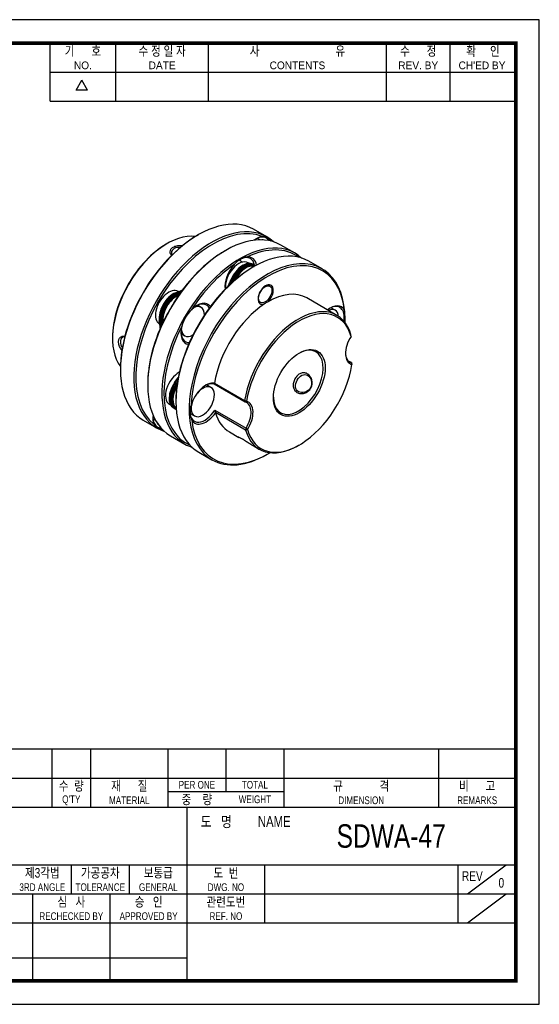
# Model space of a CAD drawing. Header units: millimetres. Extents: x 0 to 297, y 0 to 210.
# Tile 2 of 2: x 186 to 297, y 0 to 210. Entities that reach past the tile are written whole.
import ezdxf
from ezdxf.enums import TextEntityAlignment as Align

# ---------------------------------------------------------------- set-up
doc = ezdxf.new("R2010")
doc.units = ezdxf.units.MM
doc.header["$LTSCALE"] = 5
doc.layers.get('0').update_dxf_attribs({"linetype": 'CONTINUOUS'})
doc.layers.add('BM', color=2, linetype='CONTINUOUS')
doc.layers.add('D', color=7, linetype='CONTINUOUS')
doc.styles.get("Standard").update_dxf_attribs({"font": 'Gulim.ttf', "width": 0.8, "height": 3})

msp = doc.modelspace()

# ---------------------------------------------------------------- linework, layer by layer
for p, q in [((192.71392, 192.64074), (192.71392, 205)), ((206.72109, 192.64074), (206.72109, 205)), ((226.49591, 192.64074), (226.49591, 205)), ((264.39765, 192.64074), (264.39765, 205)), ((277.99284, 192.64074), (277.99284, 205)), ((192.71392, 198.82037), (291.58802, 198.82037)), ((198.25647, 194.97648), (199.49239, 197.11716)), ((200.72832, 194.97648), (199.49239, 197.11716)), ((200.72832, 194.97648), (198.25647, 194.97648)), ((192.71392, 192.64074), (291.58802, 192.64074)), ((292, 54.43705), (147.8086, 54.43705)), ((193.1259, 54.43705), (193.1259, 42.07779)), ((201.36541, 54.43705), (201.36541, 42.07779)), ((217.84443, 54.43705), (217.84443, 42.07779)), ((230.20369, 54.43705), (230.20369, 45.37359)), ((242.56295, 54.43705), (242.56295, 42.07779)), ((275.52098, 54.43705), (275.52098, 42.07779)), ((147.8086, 48.25742), (292, 48.25742)), ((217.84443, 45.37359), (242.56295, 45.37359)), ((147.8086, 42.07779), (292, 42.07779)), ((221.96418, 5), (221.96418, 42.07779)), ((147.8086, 29.71852), (292, 29.71852)), ((197.24565, 29.71852), (197.24565, 23.53889)), ((209.60492, 29.71852), (209.60492, 23.53889)), ((238.4432, 29.71852), (238.4432, 17.35926)), ((279.64074, 29.71852), (279.64074, 17.35926)), ((281.70061, 23.53889), (289.94012, 29.71852)), ((147.8086, 23.53889), (221.96418, 23.53889)), ((189.00615, 23.53889), (189.00615, 5)), ((205.48516, 23.53889), (205.48516, 5)), ((221.96418, 23.53889), (292, 23.53889)), ((281.70061, 17.35926), (289.94012, 23.53889)), ((147.8086, 17.35926), (292, 17.35926)), ((147.8086, 9.87984), (221.96418, 9.87984))]:
    msp.add_line(p, q)
msp.add_lwpolyline([(297, 210), (0, 210), (0, 0), (297, 0)], close=True)
msp.add_lwpolyline([(292, 205, 0.8, 0.8, 0), (5, 205, 0.8, 0.8, 0), (5, 5, 0.8, 0.8, 0), (292, 5, 0.8, 0.8, 0)], format="xyseb", close=True)
at = {"layer": 'BM', "ltscale": 25.4}
for p, q in [((224.34162, 164.1291), (224.12949, 164.00663)), ((238.92005, 163.66004), (236.09162, 165.29303)), ((217.69482, 162.25116), (217.48269, 162.12869)), ((223.75593, 163.78604), (223.74726, 163.79104)), ((237.48378, 163.0459), (236.88084, 163.394)), ((244.93046, 160.18993), (241.8899, 161.9454)), ((230.1399, 160.78147), (230.04362, 160.72588)), ((233.70011, 158.28934), (233.01499, 158.68489)), ((235.13183, 158.04008), (234.91836, 158.16333)), ((236.1706, 157.71949), (235.95847, 157.84197)), ((236.38273, 157.59702), (236.1706, 157.71949)), ((236.51798, 157.51894), (236.38273, 157.59702)), ((250.72874, 156.84229), (247.90031, 158.47529)), ((236.15031, 157.31136), (235.93818, 157.18888)), ((231.55562, 154.52981), (231.34348, 154.65229)), ((231.76775, 154.40734), (231.55562, 154.52981)), ((231.939, 154.30847), (231.76775, 154.40734)), ((219.43383, 151.74024), (219.64596, 151.61777)), ((219.85809, 151.49529), (219.64596, 151.61777)), ((220.07022, 151.37282), (219.85809, 151.49529)), ((220.10222, 152.00786), (220.00718, 152.06273)), ((239.57521, 153.16529), (239.46914, 153.22653)), ((237.46914, 149.76243), (237.57521, 149.70119)), ((253.87554, 146.94258), (247.44087, 150.65764)), ((224.91906, 148.6495), (224.14125, 149.09858)), ((253.51757, 148.02457), (252.56298, 148.57571)), ((215.99979, 145.79231), (216.21192, 145.66983)), ((216.00718, 145.13452), (216.10222, 145.07966)), ((216.42405, 145.54736), (216.21192, 145.66983)), ((216.63618, 145.42488), (216.42405, 145.54736)), ((255.59574, 145.94744), (255.59574, 146.08453)), ((220.64125, 143.0364), (221.41906, 142.58732)), ((256.8707, 142.45819), (256.84341, 142.83285)), ((206.02756, 142.28782), (206.02756, 142.04287)), ((256.93673, 136.85731), (256.34971, 137.19623)), ((256.93673, 136.85731), (257.07476, 136.44997)), ((257.0566, 136.55579), (256.93673, 136.85731)), ((257.0566, 136.55579), (257.07476, 136.44997)), ((207.72021, 136.03136), (207.72887, 136.02636)), ((207.72462, 135.59255), (207.72462, 135.3476)), ((219.45818, 132.45884), (219.24605, 132.58132)), ((219.67031, 132.33637), (219.45818, 132.45884)), ((219.79083, 132.26679), (219.67031, 132.33637)), ((227.74192, 132.47592), (227.66754, 132.28654)), ((227.76365, 132.48947), (227.74192, 132.47592)), ((227.74192, 132.47592), (234.19447, 128.75053)), ((213.52289, 132.24491), (213.52289, 131.99996)), ((227.02066, 131.54972), (226.06607, 132.10086)), ((234.31435, 128.44901), (227.66754, 132.28654)), ((219.5333, 128.66694), (219.5333, 128.52985)), ((234.60058, 128.6114), (234.19447, 128.75053)), ((234.19447, 128.75053), (234.31435, 128.44901)), ((234.60058, 128.6114), (234.31435, 128.44901)), ((218.14414, 128.01433), (218.39296, 127.87067)), ((218.97786, 127.25384), (219.18999, 127.13136)), ((219.18999, 127.13136), (219.40212, 127.00889)), ((219.40212, 127.00889), (219.59632, 126.89677)), ((222.56607, 126.03868), (223.52066, 125.48754)), ((227.85572, 126.74604), (234.50252, 122.90851)), ((227.85572, 126.74604), (227.95511, 126.19886)), ((234.40767, 122.47348), (227.95511, 126.19886)), ((227.95511, 126.19886), (227.97828, 126.17033)), ((212.59162, 124.58984), (215.42005, 122.95684)), ((214.63084, 124.85587), (215.23378, 124.50776)), ((230.94087, 122.0788), (232.94496, 120.92174)), ((234.50252, 122.90851), (234.40767, 122.47348)), ((234.40767, 122.47348), (234.80464, 122.60319)), ((234.50252, 122.90851), (234.80464, 122.60319)), ((218.3899, 121.2422), (221.43046, 119.48673)), ((224.40031, 117.77209), (227.22874, 116.1391)), ((236.00785, 119.15338), (237.37554, 118.36374)), ((245.62554, 119.18097), (245.83767, 119.30344)), ((238.97874, 117.30303), (239.19087, 117.4255))]:
    msp.add_line(p, q, dxfattribs=at)
for centre, radius, start, end in [((241.04799, 141.32771), 22.30029, 119.5424311, 124.1985477), ((235.46506, 154.99846), 4.45491, 98.5008195, 141.4991805), ((434.80091, 23.43271), 249.91981, 149.5415728, 150.4584272), ((239.64012, 148.12317), 1.74008, 109.5194789, 134.2243219), ((227.60749, 143.05589), 6.95813, 133.299046, 166.700954), ((236.10222, 145.86313), 19.49745, 358.610948, 6.6553344), ((239.02683, 128.75125), 19.49745, 177.2351821, 180.2636372), ((226.82258, 126.34832), 4.27673, 159.960875, 203.9296414)]:
    msp.add_arc(centre, radius, start, end, dxfattribs=at)
for centre, major_axis, start_param, end_param in [((224.34162, 144.94143), (11.75, 20.3516), 0, 3.141592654), ((227.38218, 143.18597), (11.6, 20.09179), 0.086296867, 3.055295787), ((227.17005, 143.30844), (-11.75, -20.3516), 3.014877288, 6.283185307), ((217.69482, 148.77897), (8.25, 14.28942), 0.240004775, 2.901587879), ((224.12949, 145.06391), (-11.6, -20.09179), 3.926990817, 5.497787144), ((230.1399, 141.5938), (11.75, 20.3516), 0, 3.141592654), ((236.54505, 159.54642), (-2.25, -3.89711), 2.839043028, 3.894189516), ((217.48269, 148.90144), (-8.1, -14.02961), 3.926990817, 5.497787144), ((233.18046, 139.83833), (-11.75, -20.3516), 3.014877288, 6.283185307), ((236.15031, 138.12369), (11.75, 20.3516), 0, 3.141592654), ((236.75718, 159.42394), (2.4, 4.15692), 0.429684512, 0.954693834), ((236.79254, 159.40353), (2, 3.4641), 0.160991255, 0.404234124), ((229.92777, 141.71627), (11.6, 20.09179), 0.87169503, 1.48449946), ((239.19087, 136.36822), (-11.6, -20.09179), 2.480936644, 5.449935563), ((233.39259, 139.71586), (-11.6, -20.09179), 3.077426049, 3.84069395), ((238.97874, 136.4907), (-11.75, -20.3516), 2.35619449, 6.283185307), ((233.39259, 139.71586), (11.6, 20.09179), 0.87169503, 1.48449946), ((233.39259, 155.02517), (-2.4, -4.15692), 4.356675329, 5.644984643), ((232.91836, 154.69923), (2, 3.4641), 0, 2.505143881), ((233.83759, 154.16851), (-2.12087, -3.67346), 3.141592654, 4.90887473), ((234.04973, 154.04603), (-2.12087, -3.67346), 3.141592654, 4.90887473), ((234.04973, 154.04603), (-2.12087, -3.67346), 3.141592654, 4.90887473), ((234.26186, 153.92356), (-2.12087, -3.67346), 3.141592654, 4.90887473), ((234.26186, 153.92356), (-2.12087, -3.67346), 3.141592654, 4.90887473), ((234.47399, 153.80108), (-2.12087, -3.67346), 3.178567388, 4.883990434), ((234.47399, 153.80108), (2, 3.4641), 0.106648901, 1.671134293), ((228.76104, 221.1411), (-40, -69.28203), 0.863841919, 0.865911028), ((228.76104, 221.1411), (-40, -69.28203), 0.863841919, 0.865911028), ((233.18046, 155.14764), (2.25, 3.89711), 0, 0.767888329), ((229.92777, 157.02558), (2.4, 4.15692), 5.382356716, 5.46602751), ((230.1399, 156.90311), (-2.25, -3.89711), 2.294758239, 2.388995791), ((233.39259, 155.02517), (-2.4, -4.15692), 2.531138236, 3.497306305), ((233.18046, 155.14764), (2.25, 3.89711), 5.685435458, 6.283185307), ((235.93818, 138.24616), (-11.6, -20.09179), 3.926990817, 5.449935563), ((184.30418, 163.77643), (40, 69.28203), 4.888226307, 4.90887473), ((184.51631, 163.65395), (40, 69.28203), 4.895982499, 4.90887473), ((184.51631, 163.65395), (40, 69.28203), 4.895982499, 4.90887473), ((184.72844, 163.53148), (40, 69.28203), 4.903278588, 4.90887473), ((184.72844, 163.53148), (40, 69.28203), 4.903278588, 4.90887473), ((238.68128, 151.37201), (1.15, 1.99186), 4.16120419, 10.052853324), ((238.46914, 151.49448), (1, 1.73205), 0, 0.7129575), ((218.00718, 148.59863), (2, 3.4641), 0, 3.141592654), ((218.96178, 148.04749), (-2.12087, -3.67346), 3.768950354, 5.655827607), ((219.17391, 147.92502), (-2.12087, -3.67346), 3.768950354, 5.655827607), ((219.17391, 147.92502), (2.12087, 3.67346), 0.627357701, 2.514234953), ((219.38604, 147.80254), (2.12087, 3.67346), 0.627357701, 2.514234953), ((219.38604, 147.80254), (2.12087, 3.67346), 0.627357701, 2.514234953), ((219.59817, 147.68007), (2.12087, 3.67346), 0.627357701, 2.514234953), ((228.33678, 221.38604), (-40, -69.28203), 0.627357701, 0.653924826), ((228.54891, 221.26357), (-40, -69.28203), 0.627357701, 0.646079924), ((228.54891, 221.26357), (-40, -69.28203), 0.627357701, 0.646079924), ((228.76104, 221.1411), (-40, -69.28203), 0.627357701, 0.638417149), ((228.76104, 221.1411), (-40, -69.28203), 0.627357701, 0.638417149), ((228.97317, 221.01862), (-40, -69.28203), 0.627357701, 0.630919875), ((233.18046, 155.14764), (2.25, 3.89711), 2.388995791, 2.57624479), ((239.19087, 136.36822), (-8.25, -14.28942), 3.141592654, 3.93831787), ((219.59817, 147.68007), (-2, -3.4641), 3.757200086, 5.667577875), ((224.01759, 145.12852), (-2.4, -4.15692), 2.906999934, 4.282704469), ((223.80546, 145.25099), (2.25, 3.89711), 0, 0.752596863), ((223.80546, 145.25099), (2.25, 3.89711), 5.95292473, 6.283185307), ((239.19087, 136.36822), (8.25, 14.28942), 0.850961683, 2.152994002), ((245.62554, 132.65316), (-8.25, -14.28942), 2.634644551, 5.296227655), ((238.46914, 151.49448), (1, 1.73205), 2.428635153, 3.141592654), ((252.43932, 144.60565), (-2.4, -4.15692), 2.824324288, 4.104372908), ((223.16906, 145.61841), (1.75, 3.03109), 0, 0.728644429), ((223.16906, 145.61841), (1.75, 3.03109), 5.499342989, 6.283185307), ((245.83767, 132.53069), (-8.1, -14.02961), 2.628505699, 5.302366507), ((251.76757, 144.99348), (1.75, 3.03109), 0, 0.670654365), ((252.22719, 144.72812), (-2.25, -3.89711), 2.138863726, 3.894189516), ((251.76757, 144.99348), (1.75, 3.03109), 5.605318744, 6.283185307), ((229.92777, 141.71627), (11.6, 20.09179), 1.657093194, 2.35619449), ((160.13623, 103.25923), (40, 69.28203), 5.629260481, 5.655827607), ((160.34836, 103.13675), (40, 69.28203), 5.637105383, 5.655827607), ((160.34836, 103.13675), (40, 69.28203), 5.637105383, 5.655827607), ((160.56049, 103.01428), (40, 69.28203), 5.644768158, 5.655827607), ((160.56049, 103.01428), (40, 69.28203), 5.644768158, 5.655827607), ((160.77262, 102.8918), (40, 69.28203), 5.652265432, 5.655827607), ((233.39259, 139.71586), (11.6, 20.09179), 1.657093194, 3.205759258), ((224.01759, 145.12852), (-2.4, -4.15692), 5.142073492, 6.517778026), ((223.80546, 145.25099), (2.25, 3.89711), 2.388995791, 3.471853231), ((223.16906, 145.61841), (1.75, 3.03109), 2.412948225, 3.925434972), ((259.08613, 140.76811), (2.4, 4.15692), 1.496575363, 3.29270419), ((245.62554, 132.65316), (3.75, 6.49519), 2.375999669, 6.283185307), ((245.62554, 132.65316), (3.75, 6.49519), 0, 0.765592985), ((258.87399, 140.89059), (2.25, 3.89711), 2.388995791, 3.272415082), ((220.14414, 131.47843), (2, 3.4641), 0.740805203, 3.141592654), ((245.83767, 132.53069), (8.1, 14.02961), 2.628505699, 5.302366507), ((221.09873, 130.9273), (2.12087, 3.67346), 1.45120115, 3.141592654), ((221.31086, 130.80482), (2.12087, 3.67346), 1.45120115, 3.141592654), ((221.31086, 130.80482), (2.12087, 3.67346), 1.45120115, 3.141592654), ((221.52299, 130.68235), (2.12087, 3.67346), 1.45120115, 3.141592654), ((221.52299, 130.68235), (2.12087, 3.67346), 1.45120115, 3.141592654), ((184.30418, 163.77643), (40, 69.28203), 4.592793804, 4.610987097), ((184.51631, 163.65395), (40, 69.28203), 4.592793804, 4.603549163), ((184.51631, 163.65395), (40, 69.28203), 4.592793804, 4.603549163), ((184.72844, 163.53148), (40, 69.28203), 4.592793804, 4.596574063), ((184.72844, 163.53148), (40, 69.28203), 4.592793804, 4.596574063), ((225.94241, 128.1308), (-2.4, -4.15692), 3.360602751, 5.106547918), ((225.73028, 128.25327), (2.25, 3.89711), 0.130822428, 0.752596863), ((221.73513, 130.55987), (-2, -3.4641), 4.723413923, 6.199199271), ((221.73513, 130.55987), (2.12087, 3.67346), 1.505597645, 3.133092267), ((225.27066, 128.51863), (1.75, 3.03109), 1.870609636, 6.283185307), ((225.27066, 128.51863), (1.75, 3.03109), 0, 1.270983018), ((232.37708, 124.41574), (-2.25, -3.89711), 1.516864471, 3.272415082), ((232.58922, 124.29326), (-2.4, -4.15692), 1.496575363, 3.29270419), ((225.73028, 128.25327), (2.25, 3.89711), 2.35619449, 4.658457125), ((225.94241, 128.1308), (2.4, 4.15692), 2.824324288, 4.570269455), ((239.19087, 136.36822), (8.25, 14.28942), 2.636285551, 3.141592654), ((218.00718, 126.94799), (-2.4, -4.15692), 5.328491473, 5.853500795), ((217.79505, 127.07047), (-2.25, -3.89711), 5.530588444, 6.283185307), ((218.04254, 126.92758), (2, 3.4641), 2.73735853, 2.980601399), ((239.19087, 136.36822), (11.6, 20.09179), 2.480936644, 3.949435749), ((227.17005, 143.30844), (-11.75, -20.3516), 0, 0.126715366), ((217.79505, 127.07047), (-2.25, -3.89711), 0, 0.302549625), ((245.62554, 132.65316), (8.25, 14.28942), 2.634644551, 3.926990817), ((233.18046, 139.83833), (-11.75, -20.3516), 0, 0.126715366), ((238.97874, 136.4907), (-11.75, -20.3516), 0, 0.785398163)]:
    msp.add_ellipse(centre, major_axis=major_axis, ratio=0.577350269, start_param=start_param, end_param=end_param, dxfattribs=at)
for centre, major_axis in [((238.57521, 151.43324), (-1, -1.73205)), ((245.83767, 132.53069), (-3.9, -6.755))]:
    msp.add_ellipse(centre, major_axis=major_axis, ratio=0.577350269, dxfattribs=at)
for points, knots in [([(218.64788, 159.74515), (218.58186, 159.81027), (218.38946, 160.04409), (218.24897, 160.50333), (218.44061, 161.07128), (218.94988, 161.53451), (219.71574, 161.80716), (220.4278, 161.85367), (220.84139, 161.81299), (220.95472, 161.79702)], [0.5358448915, 0.5358448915, 0.5358448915, 0.5358448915, 0.5621303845, 0.6244223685, 0.6871422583, 0.7500882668, 0.8130066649, 0.8756678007, 0.8996578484, 0.8996578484, 0.8996578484, 0.8996578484]), ([(237.93922, 163.78023), (238.26908, 163.78802), (238.60369, 163.69784), (239.11326, 163.40441), (239.28332, 163.28022), (239.57583, 163.02193), (239.70074, 162.89678), (239.82406, 162.75862)], [0, 0, 0, 0, 0.5, 0.5, 0.75, 0.75, 0.9406305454, 0.9406305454, 0.9406305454, 0.9406305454]), ([(220.51522, 161.45443), (220.01978, 161.4733), (219.01656, 161.28108), (218.49171, 160.47258), (218.64215, 159.98031), (218.73219, 159.835)], [0.131282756, 0.131282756, 0.131282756, 0.131282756, 0.2499180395, 0.3749243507, 0.4340591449, 0.4340591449, 0.4340591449, 0.4340591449]), ([(208.04867, 139.44952), (207.97896, 139.53884), (207.73777, 139.87583), (207.42254, 140.51471), (207.27573, 141.31428), (207.42227, 141.98694), (207.8183, 142.43688), (208.28735, 142.54508), (208.58734, 142.49472), (208.67797, 142.46951)], [0.1005843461, 0.1005843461, 0.1005843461, 0.1005843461, 0.1243321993, 0.1869933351, 0.2499117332, 0.3128577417, 0.3755776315, 0.4378696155, 0.4645088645, 0.4645088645, 0.4645088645, 0.4645088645]), ([(208.64313, 142.35242), (208.47062, 142.35853), (207.96704, 142.24349), (207.5289, 141.38396), (207.86301, 140.42029), (208.12609, 140.00133)], [0.565430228, 0.565430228, 0.565430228, 0.565430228, 0.6250756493, 0.7500819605, 0.8684694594, 0.8684694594, 0.8684694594, 0.8684694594]), ([(247.52726, 134.49704), (247.74925, 134.36873), (248.15244, 133.99605), (248.54683, 133.20318), (248.63127, 132.29054), (248.36701, 131.40368), (247.76262, 130.70809), (246.95322, 130.29835), (246.08299, 130.22395), (245.30087, 130.46144), (244.75774, 130.98939), (244.50634, 131.7127), (244.56563, 132.55559), (244.88862, 133.4139), (245.43347, 134.13911), (246.09992, 134.6175), (246.82724, 134.7624), (247.30558, 134.62517), (247.52726, 134.49704)], [0, 0, 0, 0, 0.063995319, 0.127175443, 0.189041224, 0.249989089, 0.311030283, 0.372990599, 0.436127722, 0.500074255, 0.564003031, 0.627131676, 0.689061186, 0.750083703, 0.811100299, 0.873008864, 0.936091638, 1, 1, 1, 1]), ([(247.59023, 134.1604), (247.22114, 134.37353), (246.37389, 134.37265), (245.30265, 133.19537), (244.86706, 131.62552), (245.51459, 130.48968), (247.08243, 130.34491), (248.43636, 131.38399), (248.58937, 133.09245), (247.95989, 133.94695), (247.59023, 134.1604)], [0, 0, 0, 0, 0.124927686, 0.249907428, 0.374933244, 0.499922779, 0.624941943, 0.750012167, 0.874881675, 1, 1, 1, 1]), ([(214.82555, 123.74618), (214.98373, 123.45661), (215.22914, 123.21193), (215.73804, 122.91734), (215.93061, 122.83216), (216.29984, 122.70822), (216.46986, 122.66279), (216.65027, 122.62517)], [0, 0, 0, 0, 0.5, 0.5, 0.75, 0.75, 0.9397761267, 0.9397761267, 0.9397761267, 0.9397761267]), ([(233.89593, 120.46674), (233.85954, 120.48302), (233.58702, 120.60523), (233.15008, 120.80739), (232.82329, 120.98594), (232.80749, 121.03386), (233.10827, 120.91013), (233.47265, 120.71526), (233.68243, 120.59415)], [0.6776026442, 0.6776026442, 0.6776026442, 0.6776026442, 0.687122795, 0.7500824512, 0.8129930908, 0.8756458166, 0.9379550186, 1, 1, 1, 1]), ([(233.68243, 120.59415), (233.89218, 120.47305), (234.36862, 120.18248), (235.13634, 119.6893), (235.6841, 119.34352), (235.95514, 119.18386), (236.01346, 119.1502)], [0, 0, 0, 0, 0.0620345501, 0.1243321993, 0.1869933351, 0.2050318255, 0.2050318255, 0.2050318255, 0.2050318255])]:
    msp.add_open_spline(points, degree=3, knots=knots, dxfattribs=at)

# ---------------------------------------------------------------- texts
at = {"layer": 'D', "width": 0.8}
for s, height, p in [('기      호', 2.059877, (199.71751, 203.3521)), ('수 정 일 자', 2.059877, (216.6085, 203.3521)), ('사                           유', 2.0598771, (245.44678, 203.3521)), ('수      정', 2.059877, (271.19524, 203.3521)), ('확     인', 2.059877, (284.99642, 203.3521)), ('수  량', 2.059877, (197.24565, 46.60952)), ('재      질', 2.059877, (209.60492, 46.60952)), ('PER ONE', 1.647902, (224.02406, 46.8155)), ('TOTAL', 1.647902, (236.38332, 46.8155)), ('규             격', 2.0598771, (259.04197, 46.60952)), ('비      고', 2.059877, (283.76049, 46.60952)), ("Q'TY", 1.647902, (197.24565, 43.5197)), ('MATERIAL', 1.647902, (209.60492, 43.5197)), ('중    량', 2.059877, (224.02406, 43.72569)), ('WEIGHT', 1.647902, (236.38332, 43.72569)), ('DIMENSION', 1.647902, (259.04197, 43.5197)), ('REMARKS', 1.647902, (283.76049, 43.5197)), ('도   명', 2.307062, (228.14381, 38.98797)), ('NAME', 2.307062, (240.50307, 38.98797)), ('SDWA-47', 5, (265.42755, 35.89816)), ('제3각법', 2.059877, (191.06602, 28.07062)), ('가공공차', 2.059877, (203.42529, 28.07062)), ('보통급', 2.059877, (215.78455, 28.07062)), ('도  번', 2.059877, (230.20369, 28.07062)), ('REV', 2.059877, (282.73055, 27.34967)), ('3RD ANGLE', 1.647902, (191.06602, 24.98081)), ('TOLERANCE', 1.647902, (203.42529, 24.98081)), ('GENERAL', 1.647902, (215.78455, 24.98081)), ('DWG. NO', 1.647902, (230.20369, 24.98081)), ('0', 2.05988, (288.91018, 25.90775)), ('심   사', 2.059877, (197.24565, 21.89099)), ('승   인', 2.059877, (213.72467, 21.89099)), ('관련도번', 2.059877, (230.20369, 21.89099)), ('REF. NO', 1.647902, (230.20369, 18.80118))]:
    msp.add_text(s, height=height, dxfattribs=at).set_placement(p, align=Align.MIDDLE)
at = {"layer": 'D'}
for s, p in [('NO.', (199.71751, 200.26228)), ('DATE', (216.6085, 200.26228)), ('CONTENTS', (245.44678, 200.26228)), ('REV. BY', (271.19524, 200.26228)), ("CH'ED BY", (284.79043, 200.26228))]:
    msp.add_text(s, height=1.647902, dxfattribs=at).set_placement(p, align=Align.MIDDLE)
at = {"layer": 'D', "width": 0.8}
for s, p in [('RECHECKED BY', (197.24565, 17.97719)), ('APPROVED BY', (213.72467, 17.97719))]:
    msp.add_text(s, height=1.6479017, dxfattribs=at).set_placement(p, align=Align.CENTER)

doc.saveas('drawing.dxf')
